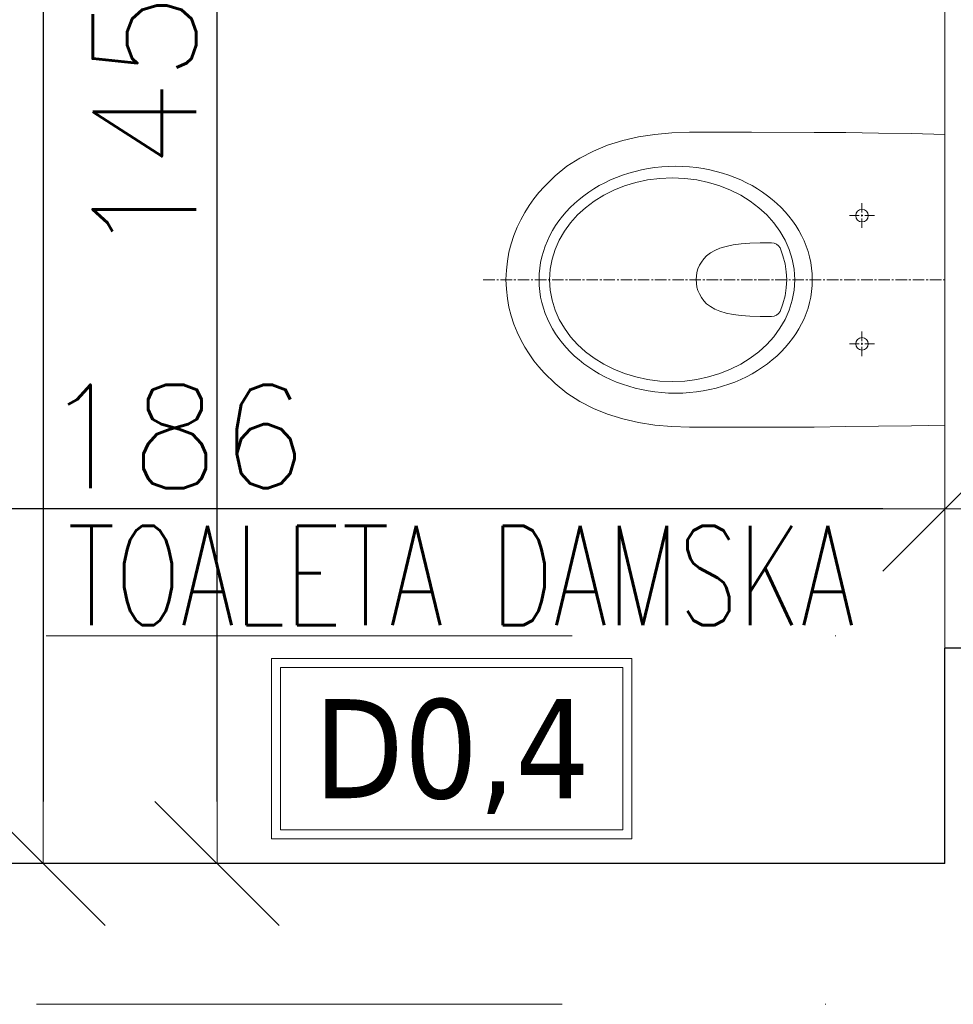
# Model space of a CAD drawing. Header units: millimetres. Extents: x 23192 to 177760, y -399809 to -79279.
# Tile 220 of 256: x 59603 to 59716, y -198073 to -197954. Entities that reach past the tile are written whole.
import ezdxf
from ezdxf.enums import TextEntityAlignment as Align

# ---------------------------------------------------------------- set-up
doc = ezdxf.new("R2010")
doc.units = ezdxf.units.MM
doc.linetypes.add('DASHDOT', pattern=[25.4, 12.7, -6.35, 0, -6.35])
doc.layers.get('0').update_dxf_attribs({"lineweight": 0})
for name, color, linetype, lineweight in [('!! 0_ Istn-sciany', 3, 'Continuous', 30), ('!! 0_Opis_pom', 9, 'Continuous', 13), ('!! 0_Osie', 1, 'DASHDOT', 13), ('!! 2 ZABUDOWA GK-MDF', 54, 'Continuous', 13), ('!! 2_wypos-sanitarne', 240, 'Continuous', 9), ('!! wymiary osi', 250, 'Continuous', 9), ('0-osie-liniA', 14, 'DASHDOT', 5)]:
    doc.layers.add(name, color=color, linetype=linetype, lineweight=lineweight)
doc.layers.add('Powierzchnia', color=140, linetype='Continuous', lineweight=5, plot=False)
doc.styles.add('ARIAL', font='tahoma.ttf')
doc.styles.add('TXT', font='simplex.shx')
doc.dimstyles.new('DIM50', dxfattribs={"dimscale": 5, "dimtxt": 2.5, "dimasz": 1.5, "dimexe": 0, "dimexo": 0, "dimgap": 0.5, "dimtad": 1, "dimdec": 4, "dimrnd": 0.5, "dimdsep": 46, "dimtxsty": 'TXT', "dimblk1": 'TICK1', "dimblk2": 'TICK1', "dimsah": 1, "dimcen": 0, "dimse1": 1, "dimse2": 1, "dimclrd": 1, "dimclre": 7, "dimclrt": 9, "dimadec": 0, "dimazin": 0, "dimtfac": 1, "dimtdec": 4, "dimtmove": 2, "dimatfit": 3, "dimldrblk": 'TICK1', "dimfxl": 1, "dimtolj": 1, "dimarcsym": 0})

# ---------------------------------------------------------------- blocks, each defined once
blk = doc.blocks.new('BLOK OSI')
at = {"layer": '0-osie-liniA', "ltscale": 5}
for points in [[(48625.50568, -198090.0883), (53810.60983, -198090.0883)], [(48624.30568, -198134.5883), (52188.53244, -198134.5883)]]:
    blk.add_lwpolyline(points, dxfattribs=at)
blk = doc.blocks.new('A$C6ce7c513')
at = {"lineweight": 0}
for points in [[(0, 0), (0, -0.0025)], [(-0.1755, -0.0005), (-0.1765, -0.0409), (-0.1772, -0.0806), (-0.1777, -0.1199), (-0.1779, -0.1583), (-0.1782, -0.234), (-0.1782, -0.309), (-0.1774, -0.3302), (-0.1755, -0.3507), (-0.1725, -0.3704), (-0.1681, -0.3894), (-0.1624, -0.4077), (-0.1553, -0.4249), (-0.1469, -0.4412), (-0.137, -0.4568), (-0.1254, -0.4711), (-0.1123, -0.4844), (-0.1052, -0.4908), (-0.0978, -0.4967), (-0.0896, -0.5024), (-0.0813, -0.5076), (-0.0724, -0.5125), (-0.0633, -0.5169), (-0.0536, -0.5209), (-0.0435, -0.5241), (-0.0332, -0.5268), (-0.0226, -0.5288), (-0.0115, -0.53), (-0.0001, -0.5305), (0.0115, -0.53), (0.0226, -0.5288), (0.0332, -0.5268), (0.0435, -0.5241), (0.0536, -0.5209), (0.0633, -0.5169), (0.0724, -0.5125), (0.0813, -0.5076), (0.0896, -0.5024), (0.0978, -0.4967), (0.1052, -0.4908), (0.1123, -0.4844), (0.1254, -0.4711), (0.137, -0.4568), (0.1469, -0.4412), (0.1553, -0.4249), (0.1624, -0.4077), (0.1681, -0.3894), (0.1723, -0.3704), (0.1755, -0.3507), (0.1774, -0.3302), (0.1782, -0.309), (0.1782, -0.234), (0.1779, -0.1583), (0.1774, -0.1199), (0.177, -0.0806), (0.1765, -0.0409), (0.1755, -0.0005)], [(-0.1755, -0.0005), (0.1755, -0.0005)], [(0, -0.0047), (0, -0.0185)], [(0, -0.0207), (0, -0.0232)], [(0, -0.0254), (0, -0.0392)], [(0, -0.0414), (0, -0.0439)], [(0, -0.0461), (0, -0.0599)], [(0, -0.0624), (0, -0.0646)], [(0, -0.0668), (0, -0.0806)], [(0, -0.0831), (0, -0.0853)], [(-0.0776, -0.0856), (-0.0776, -0.0972)], [(0, -0.0876), (0, -0.1014)], [(0.0776, -0.0856), (0.0776, -0.0972)], [(-0.081, -0.1006), (-0.0926, -0.1006)], [(-0.0763, -0.1006), (-0.0786, -0.1006)], [(-0.0776, -0.0994), (-0.0776, -0.1016)], [(-0.0776, -0.1041), (-0.0776, -0.1157)], [(-0.0625, -0.1006), (-0.0741, -0.1006)], [(0, -0.1038), (0, -0.106)], [(0.0625, -0.1006), (0.0741, -0.1006)], [(0.0763, -0.1006), (0.0785, -0.1006)], [(0.0776, -0.0994), (0.0776, -0.1016)], [(0.0776, -0.1041), (0.0776, -0.1157)], [(0.081, -0.1006), (0.0924, -0.1006)], [(0, -0.1083), (0, -0.1221)], [(0, -0.1245), (0, -0.1268)], [(0, -0.129), (0, -0.143)], [(0, -0.1453), (0, -0.1475)], [(0, -0.1499), (0, -0.1638)], [(0, -0.166), (0, -0.1682)], [(0, -0.1707), (0, -0.1845)], [(0, -0.1867), (0, -0.1889)], [(0, -0.1914), (0, -0.2052)], [(0, -0.2074), (0, -0.2099)], [(0, -0.2121), (0, -0.2259)], [(0, -0.2281), (0, -0.2306)], [(0, -0.2328), (0, -0.2466)], [(0, -0.2488), (0, -0.2513)], [(0, -0.2535), (0, -0.2673)], [(0, -0.2696), (0, -0.272)], [(0, -0.2742), (0, -0.2881)], [(0, -0.2905), (0, -0.2927)], [(0, -0.295), (0, -0.3088)], [(0, -0.3112), (0, -0.3135)], [(0, -0.3157), (0, -0.3295)], [(0, -0.332), (0, -0.3342)], [(0, -0.3364), (0, -0.3505)], [(0, -0.3527), (0, -0.3549)], [(0, -0.3574), (0, -0.3712)], [(0, -0.3734), (0, -0.3756)], [(0, -0.3781), (0, -0.3919)], [(0, -0.3941), (0, -0.3963)], [(0, -0.3988), (0, -0.4126)], [(0, -0.4148), (0, -0.417)], [(0, -0.4195), (0, -0.4333)], [(0, -0.4355), (0, -0.438)], [(0, -0.4402), (0, -0.454)], [(0, -0.4563), (0, -0.4587)], [(0, -0.4609), (0, -0.4748)], [(0, -0.477), (0, -0.4794)], [(0, -0.4817), (0, -0.4955)], [(0, -0.4979), (0, -0.5002)], [(0, -0.5024), (0, -0.5162)], [(0, -0.5187), (0, -0.5209)], [(0, -0.5231), (0, -0.5369)], [(0, -0.5394), (0, -0.5416)], [(0, -0.5438), (0, -0.5581)]]:
    blk.add_lwpolyline(points, dxfattribs=at)
blk.add_lwpolyline([(-0.0445, -0.2099), (-0.0443, -0.2067), (-0.0428, -0.2037), (-0.0408, -0.2012), (-0.0384, -0.1995), (-0.029, -0.1961), (-0.0194, -0.1934), (-0.0097, -0.1919), (-0.0001, -0.1914), (0.0097, -0.1919), (0.0194, -0.1934), (0.029, -0.1961), (0.0383, -0.1995), (0.0408, -0.2012), (0.0428, -0.2037), (0.044, -0.2067), (0.0445, -0.2099), (0.0445, -0.2234), (0.044, -0.2358), (0.043, -0.2466), (0.0418, -0.2562), (0.0403, -0.2646), (0.0381, -0.272), (0.0354, -0.2782), (0.0324, -0.2836), (0.029, -0.2881), (0.0253, -0.2915), (0.0213, -0.2945), (0.0171, -0.2969), (0.0129, -0.2987), (0.0088, -0.2999), (-0.0001, -0.3009), (-0.0088, -0.2999), (-0.013, -0.2987), (-0.0174, -0.2969), (-0.0213, -0.2945), (-0.0253, -0.2915), (-0.029, -0.2881), (-0.0324, -0.2836), (-0.0354, -0.2782), (-0.0381, -0.272), (-0.0403, -0.2646), (-0.0421, -0.2562), (-0.0433, -0.2466), (-0.044, -0.2358), (-0.0445, -0.2234)], close=True, dxfattribs=at)
for centre in [(-0.0774, -0.1005), (0.0774, -0.1005)]:
    blk.add_circle(centre, 0.00752, dxfattribs=at)
for centre, major_axis, ratio in [((0, -0.3255), (0, -0.165), 0.830338), ((0, -0.3297), (0, -0.148), 0.83084)]:
    blk.add_ellipse(centre, major_axis=major_axis, ratio=ratio, start_param=0, end_param=6.283185, dxfattribs=at)
blk = doc.blocks.new('TICK1')
at = {"color": 0}
for p, q in [((0, -1.4), (0, 1.4)), ((0, 0), (-1, 0))]:
    blk.add_line(p, q, dxfattribs=at)
at = {"color": 2}
blk.add_line((-1, -1), (1, 1), dxfattribs=at)
blk = doc.blocks.new('*D2989')
at = {"layer": '!! wymiary osi', "color": 1, "lineweight": -2, "transparency": 16777216}
blk.add_line((59740.07, -198013.31), (59722.07, -198013.31), dxfattribs=at)
at = {"layer": 'DEFPOINTS', "color": 0, "transparency": 16777216}
for p in [(59714.57, -198013.31), (59714.57, -198056.13), (59747.57, -198056.13)]:
    blk.add_point(p, dxfattribs=at)
at = {"layer": '!! wymiary osi', "color": 1, "lineweight": -2, "transparency": 16777216, "xscale": 7.5, "yscale": 7.5, "zscale": 7.5, "rotation": 180}
blk.add_blockref('TICK1', (59714.57, -198013.31), dxfattribs=at)
at = {"layer": '!! wymiary osi', "color": 1, "lineweight": -2, "transparency": 16777216, "xscale": 7.5, "yscale": 7.5, "zscale": 7.5}
blk.add_blockref('TICK1', (59747.57, -198013.31), dxfattribs=at)
at = {"layer": '!! wymiary osi', "color": 9, "transparency": 16777216, "insert": (59758.64, -198004.56), "char_height": 12.5, "attachment_point": 5, "style": 'TXT'}
blk.add_mtext('\\A1;33', dxfattribs=at)
blk = doc.blocks.new('*D2990')
at = {"layer": '!! wymiary osi', "color": 1, "lineweight": -2, "transparency": 16777216}
blk.add_line((59707.07, -198013.31), (59536.07, -198013.31), dxfattribs=at)
at = {"layer": 'DEFPOINTS', "color": 0, "transparency": 16777216}
for p in [(59528.57, -198013.31), (59528.57, -198056.13), (59714.57, -198056.13)]:
    blk.add_point(p, dxfattribs=at)
at = {"layer": '!! wymiary osi', "color": 1, "lineweight": -2, "transparency": 16777216, "xscale": 7.5, "yscale": 7.5, "zscale": 7.5, "rotation": 180}
blk.add_blockref('TICK1', (59528.57, -198013.31), dxfattribs=at)
at = {"layer": '!! wymiary osi', "color": 1, "lineweight": -2, "transparency": 16777216, "xscale": 7.5, "yscale": 7.5, "zscale": 7.5}
blk.add_blockref('TICK1', (59714.57, -198013.31), dxfattribs=at)
at = {"layer": '!! wymiary osi', "color": 9, "transparency": 16777216, "insert": (59621.57, -198004.56), "char_height": 12.5, "attachment_point": 5, "style": 'TXT'}
blk.add_mtext('\\A1;186', dxfattribs=at)
blk = doc.blocks.new('*D3013')
at = {"layer": '!! wymiary osi', "color": 1, "lineweight": -2, "transparency": 16777216}
blk.add_line((59605.67, -197818.63), (59605.67, -198048.63), dxfattribs=at)
at = {"layer": 'DEFPOINTS', "color": 0, "transparency": 16777216}
for p in [(59503.47, -197811.13), (59503.47, -198056.13), (59605.67, -198056.13)]:
    blk.add_point(p, dxfattribs=at)
at = {"layer": '!! wymiary osi', "color": 1, "lineweight": -2, "transparency": 16777216, "xscale": 7.5, "yscale": 7.5, "zscale": 7.5}
for p, rotation in [((59605.67, -197811.13), 90), ((59605.67, -198056.13), 270)]:
    blk.add_blockref('TICK1', p, dxfattribs=dict(at, rotation=rotation))
at = {"layer": '!! wymiary osi', "color": 9, "transparency": 16777216, "insert": (59596.92, -197933.63), "char_height": 12.5, "attachment_point": 5, "rotation": 90, "style": 'TXT'}
blk.add_mtext('\\A1;245', dxfattribs=at)
blk = doc.blocks.new('*D3014')
at = {"layer": '!! wymiary osi', "color": 1, "lineweight": -2, "transparency": 16777216}
blk.add_line((59626.68, -198048.63), (59626.68, -197918.63), dxfattribs=at)
at = {"layer": 'DEFPOINTS', "color": 0, "transparency": 16777216}
for p in [(59626.68, -197911.13), (59711.68, -197911.13), (59711.68, -198056.13)]:
    blk.add_point(p, dxfattribs=at)
at = {"layer": '!! wymiary osi', "color": 1, "lineweight": -2, "transparency": 16777216, "xscale": 7.5, "yscale": 7.5, "zscale": 7.5}
for p, rotation in [((59626.68, -197911.13), 90), ((59626.68, -198056.13), 270)]:
    blk.add_blockref('TICK1', p, dxfattribs=dict(at, rotation=rotation))
at = {"layer": '!! wymiary osi', "color": 9, "transparency": 16777216, "insert": (59617.93, -197966.96), "char_height": 12.5, "attachment_point": 5, "rotation": 90, "style": 'TXT'}
blk.add_mtext('\\A1;145', dxfattribs=at)

msp = doc.modelspace()

# ---------------------------------------------------------------- linework, layer by layer
at = {"layer": '!! 0_ Istn-sciany'}
for points in [[(59747.56735, -198030.12813), (59714.56735, -198030.12813)], [(59714.56735, -198056.12813), (59714.56735, -198056.12813), (59714.56735, -198030.12813)], [(59747.56735, -198030.12813), (59714.56735, -198030.12813)], [(59714.56735, -198056.12813), (59492.56735, -198056.12813)]]:
    msp.add_lwpolyline(points, dxfattribs=at)
at = {"layer": '!! 0_Opis_pom', "ltscale": 0.7}
for points in [[(59633.26693, -198053.1389), (59676.78693, -198053.1389), (59676.78693, -198031.3789), (59633.26693, -198031.3789)], [(59634.35493, -198052.0509), (59675.69893, -198052.0509), (59675.69893, -198032.4669), (59634.35493, -198032.4669)]]:
    msp.add_lwpolyline(points, close=True, dxfattribs=at)
at = {"layer": '!! 2 ZABUDOWA GK-MDF'}
msp.add_lwpolyline([(59714.56735, -197933.12813), (59714.56735, -198053.12813)], dxfattribs=at)
at = {"layer": 'Powierzchnia'}
msp.add_lwpolyline([(59714.56735, -197911.12813), (59528.56735, -197911.12813), (59528.56735, -198056.12813), (59714.56735, -198056.12813)], close=True, dxfattribs=at)

# ---------------------------------------------------------------- block references
at = {"layer": '!! 0_Osie'}
msp.add_blockref('BLOK OSI', (8819.85593, 61.46017), dxfattribs=at)
at = {"layer": '!! 2_wypos-sanitarne', "xscale": 100, "yscale": 100, "zscale": 100, "rotation": 270}
msp.add_blockref('A$C6ce7c513', (59714.61634, -197985.6283), dxfattribs=at)

# ---------------------------------------------------------------- texts
at = {"layer": '!! 0_Opis_pom', "ltscale": 0.7, "style": 'TXT', "width": 0.7}
msp.add_text('TOALETA DAMSKA', height=12, dxfattribs=at).set_placement((59656.14207, -198027.33258), align=Align.CENTER)
at = {"layer": '!! 0_Opis_pom', "ltscale": 0.7, "style": 'ARIAL'}
msp.add_attdef('D0,4', text='', height=11.968, dxfattribs=at).set_placement((59655.02693, -198042.2589), align=Align.MIDDLE_CENTER)

# ---------------------------------------------------------------- dimensions: what is measured, and where the dimension line sits
at = {"layer": '!! wymiary osi'}
dim = msp.add_linear_dim(base=(59605.66731, -198056.12813), p1=(59503.47439, -197811.12813), p2=(59503.47439, -198056.12813), angle=90, dimstyle='DIM50', dxfattribs=at)
dim.commit()
dim.dimension.update_dxf_attribs({"geometry": '*D3013', "text_midpoint": (59596.91731, -197933.62813)})
dim = msp.add_linear_dim(base=(59626.68337, -197911.12813), p1=(59711.68337, -198056.12813), p2=(59711.68337, -197911.12813), angle=90, dimstyle='DIM50', dxfattribs=at)
dim.commit()
dim.dimension.update_dxf_attribs({"geometry": '*D3014', "text_midpoint": (59617.93337, -197966.956), "dimtype": 160})
dim = msp.add_linear_dim(base=(59528.56735, -198013.31169), p1=(59714.56735, -198056.12813), p2=(59528.56735, -198056.12813), dimstyle='DIM50', dxfattribs=at)
dim.commit()
dim.dimension.update_dxf_attribs({"geometry": '*D2990', "text_midpoint": (59621.56735, -198004.56169)})
dim = msp.add_linear_dim(base=(59714.56735, -198013.31169), p1=(59747.56735, -198056.12813), p2=(59714.56735, -198056.12813), dimstyle='DIM50', dxfattribs=at)
dim.commit()
dim.dimension.update_dxf_attribs({"geometry": '*D2989', "text_midpoint": (59758.64059, -198004.56169), "dimtype": 160})

doc.saveas('drawing.dxf')
